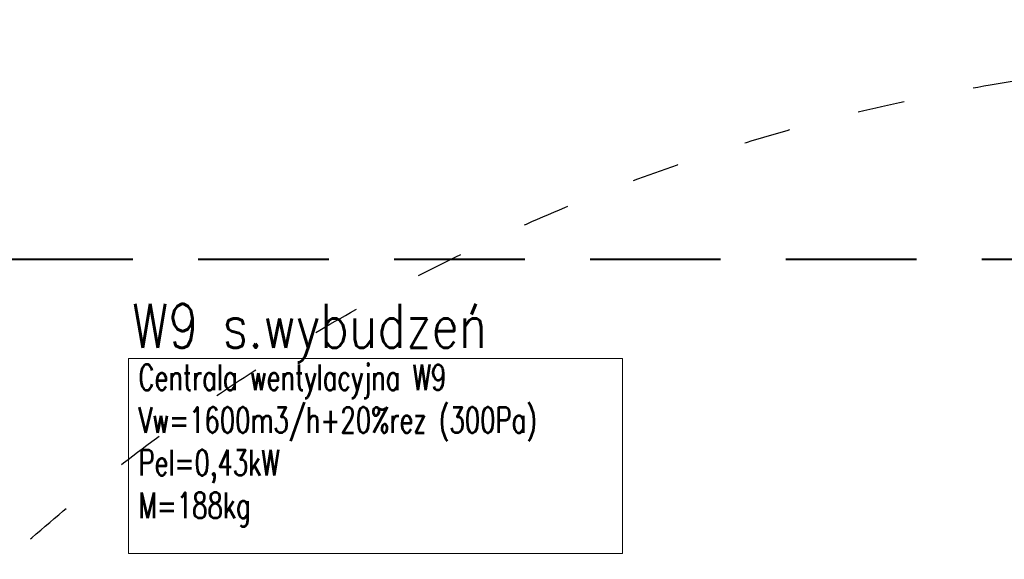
# Model space of a CAD drawing. Header units: millimetres. Extents: x -165365 to -33565, y 7406 to 103342.
# Tile 89 of 256: x -116094 to -112324, y 42238 to 44304. Entities that reach past the tile are written whole.
import ezdxf

# ---------------------------------------------------------------- set-up
doc = ezdxf.new("R2010")
doc.units = ezdxf.units.MM
doc.header["$MEASUREMENT"] = 0
doc.linetypes.add('ACAD_ISO03W100', pattern=[150, 60, -90])
doc.linetypes.add('DASHED2', pattern=[0.375, 0.25, -0.125])
for name, color, linetype in [('___INST__AR_podstawy', 3, 'Continuous'), ('ELEK CIENKIE', 80, 'Continuous'), ('Strop', 252, 'Continuous')]:
    doc.layers.add(name, color=color, linetype=linetype)
doc.layers.add('HVAC_WENTYLACJA_ETYKIETY', color=3, linetype='Continuous', lineweight=18)
doc.styles.add('OPIS1', font='ROMANS.SHX', dxfattribs={"width": 0.9})

# ---------------------------------------------------------------- blocks, each defined once
blk = doc.blocks.new('A$C67C5DD4D')
at = {"layer": 'Strop', "flags": 128}
for points in [[(14228.5, 0), (57958.5, 0), (57958.5, 1406.8), (57958.5, 1410), (73208.5, 1410), (79708.5, 1410), (79708.5, 6106), (86978.5, 6106), (86978.5, 7196), (86978.5, 9216), (86978.5, 9799.9, 0.032078), (72413, 18233.9, 0.000523), (72183.3, 18342.2, 0.001989), (71307.4, 18749.6, 0.031398), (57338.7, 24062.9, 0.034913), (39523.2, 28246.2), (39523.2, 28246.2), (39523.1, 28246.2, 0.026147), (28486.3, 29455.9)], [(14228.5, 0), (57958.5, 0), (57958.5, 1406.8), (57958.5, 1410), (73208.5, 1410), (79708.5, 1410), (79708.5, 6106), (86978.5, 6106), (86978.5, 7196), (86978.5, 9216), (86978.5, 9799.9, 0.032078), (72413, 18233.9, 0.000523), (72183.3, 18342.2, 0.001989), (71307.4, 18749.6, 0.031398), (57338.7, 24062.9, 0.034913), (39523.2, 28246.2), (39523.2, 28246.2), (39523.1, 28246.2, 0.026147), (28486.3, 29455.9)], [(14228.5, 400), (57558.5, 400), (57558.5, 1406.8), (57558.5, 1810), (73208.5, 1810), (79308.5, 1810), (79308.5, 6506), (86578.5, 6506), (86578.5, 7196), (86578.5, 9216), (86578.5, 9585.9, 0.031662), (72238.7, 17873.9, 0.000515), (72013.1, 17980.2, 0.001987), (71141.1, 18385.8, 0.031396), (57220.2, 23680.9, 0.035679), (39064, 27914.9), (39064, 27915, 0.025197), (28465.5, 29056.5)]]:
    blk.add_lwpolyline(points, format="xyb", dxfattribs=at)

msp = doc.modelspace()

# ---------------------------------------------------------------- block references
msp.add_blockref('A$C67C5DD4D', (-154407.14734, 17746.99902))

# ---------------------------------------------------------------- next in the draw order: linework, layer by layer
at = {"layer": '___INST__AR_podstawy', "color": 80, "linetype": 'DASHED2', "lineweight": 40, "ltscale": 2000}
msp.add_lwpolyline([(-111160, 43385.96436), (-119460, 43385.96436), (-119460, 32345.96436), (-111160, 32345.96436)], close=True, dxfattribs=at)
at = {"layer": 'ELEK CIENKIE', "color": 232, "linetype": 'ACAD_ISO03W100', "ltscale": 3}
msp.add_circle((-111113.41336, 36619.62119), 7540, dxfattribs=at)
at = {"layer": 'HVAC_WENTYLACJA_ETYKIETY'}
msp.add_lwpolyline([(-115677.20136, 43007.11928), (-113786.1938, 43007.11928), (-113786.1938, 42260.1981), (-115677.20136, 42260.1981)], close=True, dxfattribs=at)

# ---------------------------------------------------------------- next in the draw order: texts
at = {"layer": 'HVAC_WENTYLACJA_ETYKIETY', "insert": (-115662.95133, 43215.8462), "char_height": 168, "width": 2365.2602815, "attachment_point": 1, "style": 'OPIS1'}
msp.add_mtext('\\C6;\\W0.8;W9 s.wybudzeń', dxfattribs=at)
at = {"layer": 'HVAC_WENTYLACJA_ETYKIETY', "insert": (-115639.22726, 42984.02011), "char_height": 98, "width": 2365.2602815, "attachment_point": 1}
msp.add_mtext('\\Fromans|c238;\\W0.7;Centrala wentylacyjna W9\\PVw=1600m3/h+20%rez (300Pa)\\PPel=0,43kW\\PM=188kg', dxfattribs=at)

doc.saveas('drawing.dxf')
